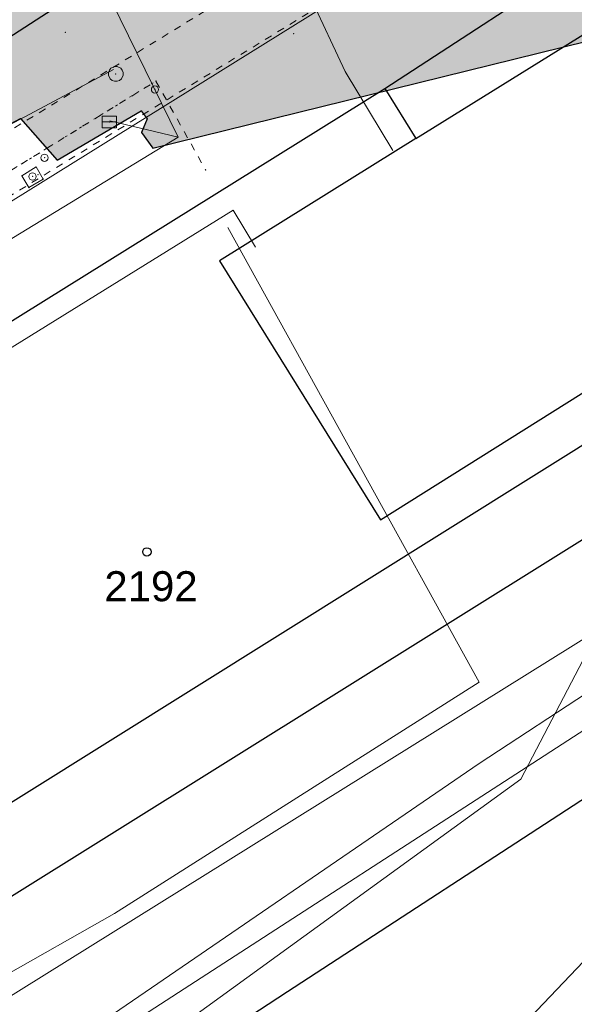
# Model space of a CAD drawing. Header units: metres. Extents: x -535942 to -530626, y -1087729 to -1086275.
# Tile 188 of 247: x -534145 to -534121, y -1086904 to -1086863. Entities that reach past the tile are written whole.
import ezdxf

# ---------------------------------------------------------------- set-up
doc = ezdxf.new("R2010")
doc.units = ezdxf.units.M
doc.linetypes.add('C_1', pattern=[0.6, 0.3, -0.3])
doc.linetypes.add('DOT', pattern=[0.25, 0, -0.25])
for name, color, linetype in [('17', 7, 'Continuous'), ('18', 7, 'Continuous'), ('2', 7, 'Continuous'), ('23', 7, 'Continuous'), ('8', 7, 'Continuous'), ('_blok katastr', 7, 'Continuous'), ('_blok SS sítě', 7, 'Continuous'), ('_blok zaměření - nové', 7, 'Continuous'), ('AG_srafy SS komunikace', 253, 'Continuous')]:
    doc.layers.add(name, color=color, linetype=linetype)
for name, color, linetype, lineweight in [('AG slabo podzemni', 251, 'G_VED_670_PN', 13), ('AG uzemnění', 251, 'G_VED_663_PZ', 13), ('AG_SS kanal_déšť', 251, 'G_POTR_626_PN', 13), ('AG_SS nakal_splašky', 251, 'G_POTR_627_PN', 13), ('AG_SS osvětlení', 251, 'HP_04_VO', 13), ('AG_SS parovod', 251, 'G_POTR_654_PN', 13)]:
    doc.layers.add(name, color=color, linetype=linetype, lineweight=lineweight)
doc.layers.add('AG_Demolice', color=7, linetype='Continuous', lineweight=25, true_color=0xff8000)
doc.layers.add('BT_hranice_budov', color=7, linetype='Continuous', lineweight=30, true_color=0x007f00)
doc.layers.add('AG_revizni oblacek', color=111, linetype='Continuous', plot=False)
for name, color, linetype, true_color in [('BT_hranice_parcel', 7, 'Continuous', 0x007f00), ('BT_mapove_znacky', 7, 'Continuous', 0x007f00), ('BT_text_parcel', 7, 'Continuous', 0x007f00), ('BT_vnitrni_kresby', 7, 'Continuous', 0x007f00)]:
    doc.layers.add(name, color=color, linetype=linetype, true_color=true_color)
doc.layers.get('17').off()
doc.styles.add('BT_text_mapy_m', font='arial.ttf', dxfattribs={"height": 5})
doc.styles.add('ROMANS', font='romans')
doc.linetypes.add('G_POTR_626_PN', pattern='A,0.5,-1,2,-6.5,[8,hpfmlin.shx,S=1,R=0,X=0,Y=0],-6.5,2,-1,0.5', length=20)
doc.linetypes.add('G_POTR_627_PN', pattern='A,0.5,-1,2,-6.5,[9,hpfmlin.shx,S=1,R=0,X=0,Y=0],-6.5,2,-1,0.5', length=20)
doc.linetypes.add('G_POTR_654_PN', pattern='A,0.5,-1,2,-6.5,[18,hpfmlin.shx,S=1,R=0,X=0,Y=0],-6.5,2,-1,0.5', length=20)
doc.linetypes.add('G_VED_663_PZ', pattern='A,3.5,-3,7,-3,7,-6.5,[23,hpfmlin.shx,S=1,R=0,X=0,Y=0],-6.5,7,-3,7,-3,3.5', length=60)
doc.linetypes.add('G_VED_670_PN', pattern='A,0.5,-1,2,-6.5,[31,hpfmlin.shx,S=1,R=0,X=0,Y=0],-6.5,2,-1,0.5', length=20)
doc.linetypes.add('HP_04_VO', pattern='A,0.5,-1,2,-5,[28,hpfmlin.shx,S=1,R=0,X=0,Y=0],-0.8,["VO",ROMANS,S=1.7,R=0,X=2.75,Y=-0.8],-7,2,-1,0.5', length=19.8)

# ---------------------------------------------------------------- blocks, each defined once
blk = doc.blocks.new('BT_symbol_404')
at = {"layer": 'BT_mapove_znacky', "lineweight": -3}
blk.add_circle((0, 0), 0.175, dxfattribs=at)
blk = doc.blocks.new('_KATASTR')
at = {"layer": 'BT_hranice_budov', "lineweight": -3}
blk.add_lwpolyline([(-534145.09, -1086894.29), (-534152.75, -1086881.99), (-534170.43, -1086893), (-534171.14, -1086891.87), (-534129.32, -1086865.85), (-534128.03, -1086867.93), (-534136.21, -1086873.02), (-534129.51, -1086883.79), (-534113.39, -1086873.69), (-534112.45, -1086875.3), (-534162.13, -1086906.33), (-534162.77, -1086905.3), (-534145.09, -1086894.29)], dxfattribs=at)
at = {"layer": 'BT_hranice_parcel', "lineweight": -3}
for points in [[(-534129.32, -1086865.85), (-534120.54, -1086860.12), (-534117.22, -1086865.4), (-534115.96, -1086864.36), (-534114.22, -1086863.52), (-534110.13, -1086863.08), (-534091.32, -1086867.24), (-534085.37, -1086866.73), (-534079.94, -1086864.84), (-534061.01, -1086853.93), (-534018.86, -1086829.95), (-533996.95, -1086817.31), (-533903.11, -1086763.36)], [(-534154.02, -1086871.72), (-534145.47, -1086864.03), (-534125.55, -1086851.16), (-534114.31, -1086844.85)], [(-534171.14, -1086891.87), (-534129.32, -1086865.85), (-534128.03, -1086867.93), (-534120.1, -1086863), (-534113.39, -1086873.69)], [(-534344.03, -1087032.66), (-534314.99, -1087021.81), (-534305.85, -1087017.47), (-534306.28, -1087016.03), (-534319.97, -1087020.18), (-534307.11, -1087012.85), (-534296.57, -1087005.97), (-534286.39, -1086998.72), (-534279.09, -1086993.44), (-534272.77, -1086988.86), (-534263.58, -1086982.55), (-534264.36, -1086981.27), (-534243.1, -1086968.23), (-534223.01, -1086953.42), (-534222.12, -1086954.63), (-534194.54, -1086931.45), (-534186.7, -1086925.64), (-534173.41, -1086917.25), (-534107.89, -1086876.38), (-534109.47, -1086873.84), (-534112.45, -1086875.3), (-534113.39, -1086873.69)], [(-534112.45, -1086875.3), (-534162.13, -1086906.33), (-534162.77, -1086905.3), (-534165.3, -1086901.23), (-534167.94, -1086902.88), (-534168.88, -1086901.36), (-534166.24, -1086899.72), (-534170.43, -1086893)], [(-534205.86, -1086949.78), (-534194.39, -1086943.33), (-534133.38, -1086903.42), (-534120.29, -1086894.9), (-534105.84, -1086886.21), (-534127.7, -1086909.15), (-534141.59, -1086920.35), (-534174.84, -1086938.05), (-534198.81, -1086947.6), (-534205.86, -1086949.78)]]:
    blk.add_lwpolyline(points, dxfattribs=at)
at = {"layer": 'BT_vnitrni_kresby', "lineweight": -3}
for points in [[(-534128.03, -1086867.93), (-534136.21, -1086873.02)], [(-534136.21, -1086873.02), (-534129.51, -1086883.79)], [(-534129.51, -1086883.79), (-534113.39, -1086873.69)]]:
    blk.add_lwpolyline(points, dxfattribs=at)
at = {"layer": 'BT_mapove_znacky', "lineweight": -3}
blk.add_blockref('BT_symbol_404', (-534139.234, -1086885.132), dxfattribs=at)
at = {"layer": 'BT_text_parcel', "lineweight": -3, "style": 'BT_text_mapy_m'}
blk.add_text('2192', height=1.25, dxfattribs=at).set_placement((-534141.007, -1086887.184))
blk = doc.blocks.new('kanalizace SS')
at = {"layer": 'AG_SS kanal_déšť', "ltscale": 0.7}
for p, q in [((-534140.78, -1086867.19), (-534137.93, -1086867.87)), ((-534155.89, -1086878.78), (-534137.93, -1086867.87)), ((-534125.403, -1086890.551), (-534135.868, -1086871.631)), ((-534125.403, -1086893.935), (-534101.02, -1086877.98)), ((-534140.59, -1086900.17), (-534125.403, -1086890.551)), ((-534149.26, -1086910.249), (-534125.403, -1086893.935)), ((-534161.606, -1086912.125), (-534140.59, -1086900.17))]:
    blk.add_line(p, q, dxfattribs=at)
for points in [[(-534137.93, -1086867.87), (-534144.82, -1086853.828), (-534144.82, -1086853.828)], [(-534140.63, -1086865.06), (-534151.155, -1086870.665), (-534159.88, -1086877.05), (-534170.411, -1086882.676)]]:
    blk.add_lwpolyline(points, dxfattribs=at)
at = {"layer": 'AG_SS nakal_splašky', "ltscale": 0.7}
for p, q in [((-534130.98, -1086865.14), (-534137.15, -1086851.96)), ((-534128.988, -1086868.434), (-534130.98, -1086865.14))]:
    blk.add_line(p, q, dxfattribs=at)
blk = doc.blocks.new('ss_vo')
at = {"layer": 'AG_SS osvětlení', "ltscale": 0.7}
for p, q in [((-534123.65568, -1086894.58195), (-534120.74481, -1086889.01176)), ((-534156.57, -1086918.405), (-534123.65568, -1086894.58195))]:
    blk.add_line(p, q, dxfattribs=at)
blk = doc.blocks.new('ss sdělovací kabel')
at = {"layer": 'AG slabo podzemni', "ltscale": 0.7}
blk.add_line((-534148.07466, -1086910.01675), (-534096.81099, -1086876.88313), dxfattribs=at)
blk = doc.blocks.new('ss_pára')
at = {"layer": 'AG_SS parovod', "ltscale": 0.7}
for p, q in [((-534169.82, -1086892.062), (-534135.643, -1086870.911)), ((-534135.643, -1086870.911), (-534134.708, -1086872.456))]:
    blk.add_line(p, q, dxfattribs=at)
blk = doc.blocks.new('ss uzemnění')
at = {"layer": 'AG uzemnění', "ltscale": 0.4}
for p, q in [((-534146.797, -1086871.722), (-534117.433, -1086853.479)), ((-534102.717, -1086877.338), (-534174.666, -1086922.141))]:
    blk.add_line(p, q, dxfattribs=at)
blk = doc.blocks.new('Z620')
at = {"color": 0, "lineweight": -2}
for p, q in [((-0.3, 0.06), (-0.27, 0.15)), ((-0.3, -0.06), (-0.3, 0.06)), ((-0.27, 0.15), (-0.21, 0.24)), ((-0.21, 0.24), (-0.06, 0.3)), ((-0.06, 0.3), (0.06, 0.3)), ((0.06, 0.3), (0.21, 0.24)), ((0.21, 0.24), (0.27, 0.15)), ((0.27, 0.15), (0.3, 0.06)), ((0.3, 0.06), (0.3, -0.06)), ((-0.24, -0.21), (-0.3, -0.06)), ((-0.15, -0.27), (-0.24, -0.21)), ((-0.06, -0.3), (-0.15, -0.27)), ((0.06, -0.3), (-0.06, -0.3)), ((0.15, -0.27), (0.06, -0.3)), ((0.24, -0.21), (0.15, -0.27)), ((0.3, -0.06), (0.24, -0.21))]:
    blk.add_line(p, q, dxfattribs=at)
blk = doc.blocks.new('Z38')
at = {"color": 0, "lineweight": -2}
for p, q in [((0.3, 0.24), (-0.3, 0.24)), ((-0.3, 0.24), (-0.3, -0.24)), ((-0.3, 0), (0.3, 0)), ((0.3, -0.24), (0.3, 0.24)), ((-0.3, -0.24), (0.3, -0.24))]:
    blk.add_line(p, q, dxfattribs=at)
blk = doc.blocks.new('Z15')
at = {"layer": '23', "color": 0, "lineweight": -2}
blk.add_circle((0, 0), 0.15, dxfattribs=at)
blk = doc.blocks.new('doměř')
at = {"layer": '2', "color": 252, "linetype": 'DOT', "lineweight": 13}
blk.add_line((-534157.236, -1086876.863), (-534138.863, -1086865.539), dxfattribs=at)
blk = doc.blocks.new('Zaměření - zekan')
at = {"layer": 'AG_srafy SS komunikace', "transparency": 33554516}
h = blk.add_hatch(color=256, dxfattribs=at)
h.dxf.hatch_style = 1
h.paths.add_polyline_path([(-534240.26, -1086848.01), (-534242.39, -1086848.54), (-534243.974, -1086849.136), (-534248.67, -1086851.22), (-534254.11, -1086853.75), (-534260.09, -1086856.64), (-534264.42, -1086858.86), (-534270.39, -1086862.11), (-534275.64, -1086864.95), (-534281.45, -1086868.07), (-534281.659, -1086868.183), (-534285.72, -1086869.95), (-534292.582, -1086873.477), (-534300.99, -1086878.21), (-534304.7, -1086880.03), (-534311.17, -1086883.6), (-534311.21, -1086883.69), (-534319, -1086887.9), (-534326.28, -1086891.8), (-534333.68, -1086895.85), (-534341.033, -1086899.872), (-534342.39, -1086900.59), (-534348.52, -1086904), (-534357.39, -1086909.18), (-534363.51, -1086912.76), (-534368.15, -1086915.35), (-534368.58, -1086915.38), (-534371.67, -1086917.17), (-534371.6, -1086917.36), (-534374.61, -1086918.91), (-534375.85, -1086919.55), (-534383.298, -1086923.67), (-534387.62, -1086926.167), (-534390.99, -1086928.47), (-534395.26, -1086932.19), (-534398.39, -1086935.37), (-534401.04, -1086938.71), (-534403.34, -1086942.64), (-534405.25, -1086947.26), (-534406.47, -1086948.88), (-534407.31, -1086949.26), (-534408.77, -1086950.15), (-534411.9, -1086951.42), (-534412.44, -1086951.7), (-534411.572, -1086955.25), (-534406.31, -1086953.97), (-534406.43, -1086955.99), (-534406.92, -1086958.84), (-534407.82, -1086961.82), (-534408.73, -1086963.55), (-534410.13, -1086965.71), (-534411.33, -1086966.62), (-534411.44, -1086966.66), (-534412.09, -1086967.39), (-534412.79, -1086968.05), (-534413.62, -1086968.71), (-534414.49, -1086969.26), (-534416.26, -1086969.93), (-534415.54, -1086973.73), (-534414.56, -1086973.85), (-534413.62, -1086974.05), (-534405.67, -1086972.87), (-534403.64, -1086972.67), (-534402.63, -1086972.81), (-534401.62, -1086973.13), (-534400.5, -1086973.63), (-534397.57, -1086975.25), (-534395.92, -1086976.46), (-534395, -1086977.42), (-534392.36, -1086981.04), (-534391.77, -1086982.25), (-534391.1, -1086982), (-534390.78, -1086982.85), (-534391.39, -1086983.1), (-534390.58, -1086985.29), (-534390.25, -1086986.4), (-534390.1, -1086987.69), (-534390.06, -1086988.65), (-534390.2, -1086989.8), (-534390.5, -1086990.92), (-534391.16, -1086992.45), (-534391.4, -1086992.91), (-534381.94, -1086987.31), (-534382.24, -1086986.32), (-534382.32, -1086985.31), (-534382.16, -1086984.27), (-534381.82, -1086983.34), (-534381.32, -1086982.44), (-534380.71, -1086981.63), (-534379.98, -1086980.93), (-534379.21, -1086980.3), (-534378.39, -1086979.72), (-534377.467, -1086979.211), (-534373.711, -1086977.112), (-534372.583, -1086976.508), (-534371.89, -1086976.12), (-534371.16, -1086975.66), (-534367.03, -1086973.76), (-534365.62, -1086973.12), (-534362.45, -1086971.42), (-534362.565, -1086971.198), (-534357.153, -1086968.396), (-534349.974, -1086964.676), (-534344.031, -1086961.597), (-534335.38, -1086957.063), (-534329.65, -1086954.06), (-534329.53, -1086954.31), (-534329, -1086954.29), (-534328.53, -1086954.37), (-534328.09, -1086954.52), (-534327.64, -1086954.75), (-534327.21, -1086955.13), (-534326.4, -1086956.7), (-534323.4, -1086955.17), (-534324.27, -1086953.55), (-534324.32, -1086953.03), (-534324.26, -1086952.54), (-534324.13, -1086952.05), (-534323.82, -1086951.55), (-534323.49, -1086951.1), (-534311.67, -1086944.94), (-534305.34, -1086941.6), (-534300.39, -1086939.07), (-534294.798, -1086936.104), (-534294.97, -1086935.8), (-534290.77, -1086933.636), (-534286.14, -1086931.26), (-534286.02, -1086931.42), (-534285.95, -1086931.48), (-534281.89, -1086929.385), (-534271.3, -1086923.94), (-534268.39, -1086922.44), (-534266.57, -1086921.49), (-534263.17, -1086919.71), (-534259.895, -1086918.003), (-534258.72, -1086917.39), (-534257.63, -1086916.91), (-534256.65, -1086916.73), (-534255.56, -1086916.71), (-534254.93, -1086916.98), (-534253.92, -1086917.86), (-534252.78, -1086919.28), (-534251.69, -1086920.86), (-534249.08, -1086925.78), (-534247.53, -1086928.67), (-534240.07, -1086924.81), (-534241.74, -1086921.65), (-534244.189, -1086916.906), (-534244.46, -1086916.38), (-534245.17, -1086914.8), (-534245.34, -1086913.82), (-534245.4, -1086912.79), (-534245.16, -1086911.8), (-534244.75, -1086910.85), (-534244.21, -1086909.95), (-534243.65, -1086909.23), (-534242.81, -1086908.49), (-534241.96, -1086907.93), (-534238.92, -1086906.61), (-534233.75, -1086904.35), (-534231.72, -1086903.63), (-534231.12, -1086903.38), (-534222.86, -1086899.98), (-534221.64, -1086899.45), (-534215.26, -1086896.83), (-534209.18, -1086894.35), (-534207.62, -1086893.82), (-534206.23, -1086893.48), (-534204.6, -1086893.25), (-534203.26, -1086893.19), (-534201.71, -1086893.25), (-534200.38, -1086893.427), (-534199.2, -1086893.7), (-534197.72, -1086894.19), (-534196.37, -1086894.9), (-534195.14, -1086895.82), (-534194.07, -1086896.96), (-534193.35, -1086897.92), (-534192.6, -1086899.44), (-534189.28, -1086891.78), (-534190.21, -1086891.25), (-534190.71, -1086890.67), (-534191, -1086890.06), (-534191.12, -1086889.29), (-534191.03, -1086888.49), (-534190.77, -1086887.8), (-534190.37, -1086887.08), (-534189.77, -1086886.62), (-534189.02, -1086886.35), (-534188.25, -1086886.41), (-534187.49, -1086886.8), (-534187, -1086887.35), (-534186.63, -1086888.11), (-534186.43, -1086889.03), (-534186.44, -1086889.87), (-534176.56, -1086889.35), (-534177.65, -1086886.35), (-534179.05, -1086882.57), (-534179.03, -1086882.09), (-534178.78, -1086881.7), (-534177.003, -1086880.974), (-534171.47, -1086878.73), (-534168.599, -1086877.516), (-534164.678, -1086875.911), (-534163.53, -1086875.46), (-534162.56, -1086875.05), (-534161.21, -1086874.87), (-534158.44, -1086876.72), (-534157.24, -1086876.86), (-534152.2, -1086873.32), (-534150.4, -1086872.02), (-534148.76, -1086870.34), (-534147.72, -1086869.64), (-534147.78, -1086868.94), (-534147.38, -1086868.62), (-534145.94, -1086867.86), (-534144.5, -1086867.1), (-534142.98, -1086868.83), (-534139.47, -1086866.78), (-534139.23, -1086867.11), (-534139.46, -1086867.68), (-534138.99, -1086868.33), (-534117.868, -1086863.128), (-534113.56, -1086852.87), (-534114.37, -1086851.52), (-534114.78, -1086850.57), (-534115.01, -1086849.57), (-534115.14, -1086848.49), (-534115.1, -1086846.51), (-534114.61, -1086844.2), (-534114.35, -1086844.04), (-534113.74, -1086841.96), (-534113.25, -1086840.97), (-534112.53, -1086839.04), (-534112.01, -1086837.76), (-534111.58, -1086837.05), (-534111.22, -1086836.67), (-534110.4, -1086836), (-534109.57, -1086835.59), (-534107.574, -1086834.453), (-534105.261, -1086833.135), (-534102.914, -1086831.772), (-534099.15, -1086829.58), (-534093.838, -1086826.49), (-534089.789, -1086824.133), (-534088.77, -1086823.54), (-534084.12, -1086821.01), (-534085.871, -1086817.863), (-534090.54, -1086820.46), (-534093.59, -1086822.14), (-534094.49, -1086822.57), (-534095.48, -1086822.88), (-534096.44, -1086822.95), (-534097.57, -1086822.86), (-534098.46, -1086822.57), (-534101.43, -1086820.53), (-534103.51, -1086818.2), (-534105.97, -1086814.25), (-534107.99, -1086810.23), (-534109.55, -1086807.26), (-534111.07, -1086804.41), (-534111.9, -1086802.88), (-534116.5, -1086794.06), (-534117.17, -1086792.06), (-534117.42, -1086790.69), (-534117.39, -1086789.25), (-534117.19, -1086787.5), (-534116.66, -1086785.76), (-534115.86, -1086784.28), (-534114.92, -1086782.83), (-534113.95, -1086781.82), (-534112.79, -1086780.91), (-534108.66, -1086778.44), (-534110.505, -1086775.354), (-534114.85, -1086777.87), (-534116.37, -1086778.45), (-534117.72, -1086778.78), (-534118.78, -1086778.9), (-534119.79, -1086778.87), (-534120.72, -1086778.71), (-534122.33, -1086778.24), (-534123.61, -1086777.53), (-534124.14, -1086776.51), (-534124.5, -1086775.53), (-534124.78, -1086773.93), (-534124.92, -1086772.42), (-534124.95, -1086770.88), (-534124.84, -1086769.37), (-534124.65, -1086767.87), (-534124.34, -1086766.41), (-534123.95, -1086764.94), (-534123.48, -1086763.55), (-534122.531, -1086761.319), (-534122.48, -1086761.2), (-534121.67, -1086759.91), (-534120.71, -1086758.7), (-534119.94, -1086758), (-534115.095, -1086754.803), (-534112.489, -1086753.118), (-534108.92, -1086750.81), (-534112.62, -1086746.13), (-534115.807, -1086748.182), (-534119.268, -1086750.409), (-534123.55, -1086753.29), (-534125.75, -1086754.94), (-534127.24, -1086756.26), (-534128.21, -1086757.38), (-534129.07, -1086758.68), (-534129.99, -1086760.43), (-534130.79, -1086762.3), (-534131.77, -1086765.256), (-534132.17, -1086766.67), (-534132.754, -1086769.154), (-534133.08, -1086770.92), (-534132.94, -1086773.13), (-534131.84, -1086777.78), (-534132.14, -1086777.97), (-534130.89, -1086781.58), (-534129.44, -1086783.59), (-534126.631, -1086788.645), (-534124.24, -1086793.34), (-534123.65, -1086795.82), (-534123.48, -1086797.42), (-534123.973, -1086799.534), (-534124.97, -1086801.52), (-534126.17, -1086803.45), (-534127.54, -1086804.78), (-534127.92, -1086804.75), (-534132.58, -1086807.28), (-534139.56, -1086810.01), (-534146.11, -1086812.58), (-534152.72, -1086815.14), (-534159.36, -1086817.74), (-534166.12, -1086820.4), (-534174.33, -1086823.85), (-534182.75, -1086826.87), (-534190.84, -1086831.94), (-534200.46, -1086836.84), (-534206.25, -1086839.79), (-534206.69, -1086840.05), (-534208.746, -1086841.112), (-534210.685, -1086842.126), (-534215.801, -1086844.801), (-534222.31, -1086848.04), (-534225.67, -1086849.34), (-534227.09, -1086849.34), (-534228.34, -1086849.44), (-534229.373, -1086849.268), (-534230.35, -1086849.04), (-534234.18, -1086847.95), (-534236.16, -1086847.74), (-534238.29, -1086847.76)])
h.paths.add_polyline_path([(-534391.83, -1086964.99), (-534388.99, -1086967.75), (-534389.32, -1086968.65), (-534389.03, -1086969.71), (-534388.91, -1086968.78), (-534388.57, -1086967.76), (-534388.06, -1086966.84), (-534386.87, -1086965.26), (-534384.26, -1086962.14), (-534380.15, -1086957.28), (-534377.72, -1086954.43), (-534375.258, -1086953.139), (-534377.42, -1086949), (-534378.23, -1086949.37), (-534378.17, -1086949.49), (-534379.06, -1086949.91), (-534380.6, -1086951.93), (-534380.7, -1086951.86), (-534381.58, -1086953.7), (-534381.483, -1086953.784), (-534383.82, -1086956.48), (-534386.678, -1086959.782), (-534387.92, -1086961.27), (-534389.99, -1086963.67), (-534390.75, -1086964.34), (-534391.55, -1086964.89)], flags=16)
at = {"layer": '18', "color": 252, "lineweight": 15}
for p in [(-534142.63, -1086863.51), (-534133.12, -1086863.57), (-534140.53, -1086865.24), (-534138.9, -1086865.89), (-534138.86, -1086865.54), (-534144.5, -1086867.1), (-534139.47, -1086866.78), (-534139.23, -1086867.11), (-534140.8, -1086867.24), (-534139.46, -1086867.68), (-534138.99, -1086868.33), (-534143.5, -1086868.73), (-534143.85, -1086869.11), (-534142.98, -1086868.83), (-534144.44, -1086869.48), (-534144, -1086869.51), (-534143.77, -1086869.44), (-534143.55, -1086869.62), (-534136.79, -1086869.24), (-534144.15, -1086869.97)]:
    blk.add_point(p, dxfattribs=at)
at = {"layer": '2', "color": 251, "linetype": 'C_1', "lineweight": 15}
for p, q in [((-534113.79, -1086848.52), (-534146.08, -1086868.3)), ((-534145.05, -1086870.39), (-534112.57, -1086850.5)), ((-534157.24, -1086876.86), (-534138.86, -1086865.54)), ((-534138.86, -1086865.54), (-534136.79, -1086869.24))]:
    blk.add_line(p, q, dxfattribs=at)
at = {"layer": '2', "color": 251, "lineweight": 15}
for p, q in [((-534147.38, -1086868.62), (-534144.5, -1086867.1)), ((-534144.5, -1086867.1), (-534142.98, -1086868.83)), ((-534142.98, -1086868.83), (-534139.47, -1086866.78)), ((-534139.47, -1086866.78), (-534139.23, -1086867.11)), ((-534139.23, -1086867.11), (-534139.46, -1086867.68)), ((-534139.46, -1086867.68), (-534138.99, -1086868.33))]:
    blk.add_line(p, q, dxfattribs=at)
at = {"layer": '23', "color": 252, "lineweight": 15}
for p, q in [((-534144.44, -1086869.48), (-534143.85, -1086869.11)), ((-534143.85, -1086869.11), (-534143.55, -1086869.62)), ((-534144.15, -1086869.97), (-534144.44, -1086869.48)), ((-534143.55, -1086869.62), (-534144.15, -1086869.97))]:
    blk.add_line(p, q, dxfattribs=at)
at = {"layer": 'AG_revizni oblacek'}
blk.add_lwpolyline([(-534145.94, -1086867.86), (-534144.5, -1086867.1), (-534142.98, -1086868.83), (-534139.47, -1086866.78), (-534139.23, -1086867.11), (-534139.46, -1086867.68), (-534138.99, -1086868.33), (-534117.868, -1086863.128)], dxfattribs=at)
at = {"layer": '17', "color": 251, "lineweight": 15}
for p in [(-534138.9, -1086865.89), (-534143.5, -1086868.73), (-534144, -1086869.51)]:
    blk.add_blockref('Z15', p, dxfattribs=at)
at = {"layer": '8', "color": 252, "lineweight": 15}
for name, p in [('Z620', (-534140.53, -1086865.24)), ('Z38', (-534140.8, -1086867.24))]:
    blk.add_blockref(name, p, dxfattribs=at)
at = {"layer": '_blok zaměření - nové', "lineweight": -3}
blk.add_blockref('doměř', (0, 0), dxfattribs=at)

msp = doc.modelspace()

# ---------------------------------------------------------------- hatches: boundary and pattern name
at = {"layer": 'AG_Demolice', "lineweight": -3}
h = msp.add_hatch(dxfattribs=at)
h.set_pattern_fill('ANSI31', color=253, scale=0.3)
h.set_pattern_definition([(72.51345, (0, 0), (-0.9084826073, 0.28620901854), [])])
edge = h.paths.add_edge_path()
edge.add_line((-534348.841, -1086934.302), (-534347.968, -1086936.438))
edge.add_line((-534347.968, -1086936.438), (-534319.478, -1086924.592))
edge.add_line((-534319.478, -1086924.592), (-534274.751, -1086905.167))
edge.add_line((-534274.751, -1086905.167), (-534233.125, -1086875.625))
edge.add_line((-534233.125, -1086875.625), (-534152.599, -1086830.989))
edge.add_line((-534152.599, -1086830.989), (-534105.758, -1086810.767))
edge.add_line((-534105.758, -1086810.767), (-534106.669, -1086808.657))
edge.add_line((-534106.669, -1086808.657), (-534153.614, -1086828.924))
edge.add_line((-534153.614, -1086828.924), (-534203.732, -1086856.704))
edge.add_line((-534203.732, -1086856.704), (-534235.331, -1086874.349))
edge.add_line((-534235.331, -1086874.349), (-534275.887, -1086903.154))
edge.add_line((-534275.887, -1086903.154), (-534320.377, -1086922.476))
edge.add_line((-534320.377, -1086922.476), (-534348.838, -1086934.311))

# ---------------------------------------------------------------- block references
at = {"layer": '_blok katastr', "lineweight": -3}
msp.add_blockref('_KATASTR', (0, 0), dxfattribs=at)
at = {"layer": '_blok SS sítě'}
for name in ['kanalizace SS', 'ss_vo', 'ss uzemnění', 'ss sdělovací kabel', 'ss_pára']:
    msp.add_blockref(name, (0, 0), dxfattribs=at)
at = {"layer": '_blok zaměření - nové', "linetype": 'ByBlock'}
msp.add_blockref('Zaměření - zekan', (0, 0), dxfattribs=at)

doc.saveas('drawing.dxf')
